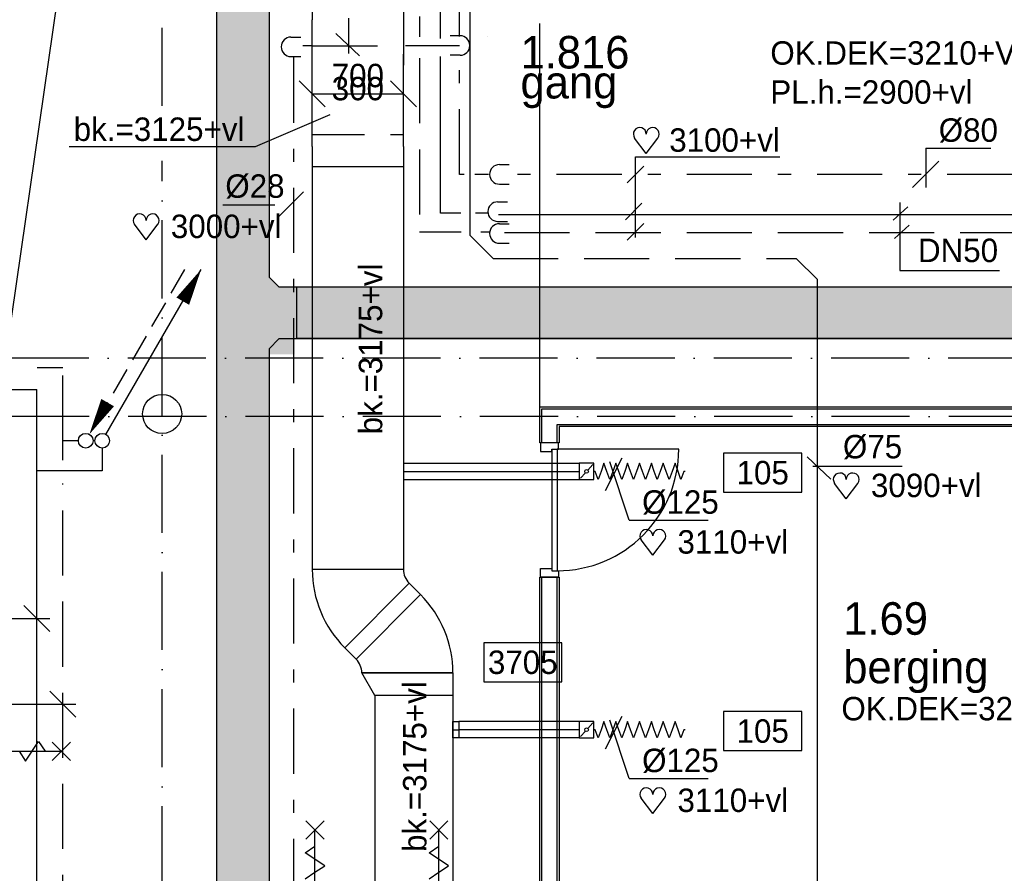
# Model space of a CAD drawing. Extents: x -39327 to 109237, y 358172 to 442272.
# Tile 33 of 96: x 28214 to 35776, y 400285 to 406842. Entities that reach past the tile are written whole.
import ezdxf
from ezdxf.enums import TextEntityAlignment as Align

# ---------------------------------------------------------------- set-up
doc = ezdxf.new("R2010")
doc.units = 0
doc.header["$LTSCALE"] = 100
for name, pattern in [('2322102', [45, 5, -2, 5, -2, 5, -2, 5, -2, 5, -2, 5, -5]), ('2322107', [2000, 1000, 1000]), ('2322108', [7, 5, -2]), ('2322109', [10, 5, -2, 1, -2]), ('2322121', [2000, 1000, 1000]), ('CENTER2', [11.25, 7.5, -1.25, 1.25, -1.25]), ('CENTER4', [5, 3.125, -0.625, 0.625, -0.625]), ('DASHDOT', [9, 6, -1.5, 0, -1.5]), ('LURETOUR', [6, 4, -2])]:
    doc.linetypes.add(name, pattern=pattern)
doc.layers.get('0').update_dxf_attribs({"linetype": 'CONTINUOUS'})
for name, color, linetype in [('AL$1----_ALGEMEEN', 7, 'CONTINUOUS'), ('AL$7----_STRAMIEN', 1, 'DASHDOT'), ('AL22----_BINNENWAND', 7, 'CONTINUOUS'), ('AL28----_KONSTRUKTIE', 3, 'CONTINUOUS'), ('AL32----_BINNENKOZ', 7, 'CONTINUOUS'), ('AL32----_DRAAIRICHTING', 1, 'CONTINUOUS'), ('AL65----_BEVEILIGING', 7, 'CONTINUOUS'), ('BOUW', 8, 'CONTINUOUS'), ('KABELGOOT1', 8, 'CONTINUOUS'), ('WL524---', 4, 'CONTINUOUS'), ('WL531---', 4, 'CONTINUOUS'), ('WL561---_AANVOER', 4, 'CONTINUOUS'), ('WL561---_RETOUR', 4, 'CONTINUOUS'), ('WL5627--', 4, 'CONTINUOUS'), ('WL570---', 3, 'CONTINUOUS'), ('WL570---_HARTLIJN', 1, 'CONTINUOUS'), ('WL570---_RETOUR', 3, 'CONTINUOUS'), ('WM531---', 1, 'CONTINUOUS'), ('WM561---', 1, 'CONTINUOUS'), ('WM570---', 1, 'CONTINUOUS')]:
    doc.layers.add(name, color=color, linetype=linetype)
doc.styles.add('BURO-018', font='BUROFONT.shx', dxfattribs={"height": 180})
doc.styles.add('BURO-025', font='BUROFONT.shx', dxfattribs={"height": 250})
pattern_1 = [(0, (-2505.993, 85430.135), (15.875, 31.75), [0, -31.75])]

# ---------------------------------------------------------------- blocks, each defined once
blk = doc.blocks.new('LU-2D-K-2BC')
at = {"color": 0, "linetype": 'CONTINUOUS'}
for p, q in [((-0.5, 350), (0.5, 350)), ((-0.5, -350), (0.5, -350))]:
    blk.add_line(p, q, dxfattribs=at)
blk = doc.blocks.new('LU-2D-K-258')
at = {"color": 0, "linetype": 'CONTINUOUS'}
for p, q in [((-0.5, 300), (0.5, 300)), ((-0.5, -300), (0.5, -300))]:
    blk.add_line(p, q, dxfattribs=at)
blk = doc.blocks.new('LU-ORND')
at = {"color": 0, "linetype": 'CONTINUOUS'}
for p, q in [((-3, 1.5), (-3, -1.5)), ((3, 1.5), (-3, 1.5)), ((3, -1.5), (3, 1.5)), ((-3, -1.5), (3, -1.5))]:
    blk.add_line(p, q, dxfattribs=at)
blk = doc.blocks.new('LU-1D-K-7D')
at = {"color": 0, "linetype": 'CONTINUOUS'}
for p, q in [((-0.5, 62.5), (0.5, 62.5)), ((-0.5, -62.5), (0.5, -62.5))]:
    blk.add_line(p, q, dxfattribs=at)
at = {"layer": 'WL570---_HARTLIJN', "linetype": 'CENTER2'}
blk.add_line((-0.5, 0), (0.5, 0), dxfattribs=at)
blk = doc.blocks.new('LU-1D-KL-7D70')
at = {"color": 0, "linetype": 'CONTINUOUS'}
for p, q in [((-56.4, 62.5), (-56.4, -62.5)), ((56.4, 62.5), (-56.4, 62.5)), ((47, 52), (9.5, 10.5)), ((56.4, -62.5), (56.4, 62.5)), ((-56.4, -62.5), (56.4, -62.5)), ((-9.5, -10.5), (-47, -52))]:
    blk.add_line(p, q, dxfattribs=at)
blk.add_circle((0, 0), 14.1, dxfattribs=at)
blk = doc.blocks.new('LU-1D-F-7D2BC')
at = {"color": 0, "linetype": 'CONTINUOUS'}
for p, q in [((-350, 0), (-341.2, 0)), ((-341.2, 0), (-318.5, 62.5)), ((-318.5, 62.5), (-295.7, 0)), ((-295.7, 0), (-273, -62.5)), ((-273, -62.5), (-250.2, 0)), ((-250.2, 0), (-227.5, 62.5)), ((-227.5, 62.5), (-204.7, 0)), ((-204.7, 0), (-182, -62.5)), ((-182, -62.5), (-159.2, 0)), ((-159.2, 0), (-136.5, 62.5)), ((-136.5, 62.5), (-113.7, 0)), ((-113.7, 0), (-91, -62.5)), ((-91, -62.5), (-68.2, 0)), ((-68.2, 0), (-45.5, 62.5)), ((-45.5, 62.5), (-22.7, 0)), ((-22.7, 0), (0, -62.5)), ((0, -62.5), (22.7, 0)), ((22.7, 0), (45.5, 62.5)), ((45.5, 62.5), (68.2, 0)), ((68.2, 0), (91, -62.5)), ((91, -62.5), (113.7, 0)), ((113.7, 0), (136.5, 62.5)), ((136.5, 62.5), (159.2, 0)), ((159.2, 0), (182, -62.5)), ((182, -62.5), (204.7, 0)), ((204.7, 0), (227.5, 62.5)), ((227.5, 62.5), (250.2, 0)), ((250.2, 0), (273, -62.5)), ((273, -62.5), (295.7, 0)), ((295.7, 0), (318.5, 62.5)), ((318.5, 62.5), (341.2, 0)), ((341.2, 0), (350, 0))]:
    blk.add_line(p, q, dxfattribs=at)
blk = doc.blocks.new('*U57', base_point=(77004, 28683.2))
at = {"layer": 'WM570---', "linetype": 'CONTINUOUS'}
for p, q in [((76940.4, 28557.3), (77067.6, 28809)), ((77120.5, 28328.5), (76972.8, 28778.2)), ((77120.5, 28328.5), (77726.9, 28328.5))]:
    blk.add_line(p, q, dxfattribs=at)
at = {"layer": 'WM570---', "linetype": 'CONTINUOUS', "style": 'BURO-018'}
blk.add_text('%%c125', height=180, dxfattribs=at).set_placement((77220.5, 28378.5))
blk = doc.blocks.new('LU-1D-BO-10E-7D2C')
at = {"color": 0, "linetype": 'CONTINUOUS'}
for p, q in [((-62.5, 0), (62.5, 0)), ((-62.5, -44.2), (-62.5, 0)), ((62.5, 0), (62.5, -44.2)), ((62.5, -44.2), (-62.5, -44.2))]:
    blk.add_line(p, q, dxfattribs=at)
at = {"layer": 'WL570---_HARTLIJN', "linetype": 'CENTER4'}
blk.add_line((0, 0), (0, -44.2), dxfattribs=at)
blk = doc.blocks.new('LU-2D-V--1-0-2BC258AD')
at = {"color": 0, "linetype": 'CONTINUOUS'}
for p, q in [((0, 350), (173.2, 350)), ((0, 350), (0, -350)), ((173.2, 350), (173.2, -250)), ((173.2, -250), (0, -350))]:
    blk.add_line(p, q, dxfattribs=at)
blk = doc.blocks.new('HART')
at = {"color": 1}
for q in [(-39.7, 52.4), (39.7, 52.4)]:
    blk.add_line((0, 0), q, dxfattribs=at)
for centre, start, end in [((-22.1, 65.7), 0, 217.1867), ((22.1, 65.7), 322.8133, 180)]:
    blk.add_arc(centre, 22.1, start, end, dxfattribs=at)
blk = doc.blocks.new('*U216', base_point=(25581.4, 48701.1))
at = {"layer": 'WM570---', "linetype": 'CONTINUOUS'}
for p, q in [((25131.7, 48800.9), (25331.1, 48601.4)), ((25831.7, 48800.9), (26031.1, 48601.4)), ((25231.4, 48701.1), (25931.4, 48701.1))]:
    blk.add_line(p, q, dxfattribs=at)
at = {"layer": 'WM570---', "linetype": 'CONTINUOUS', "style": 'BURO-018'}
for s, p in [('700', (25581.4, 48751.1)), ('300', (25581.4, 48651.1))]:
    blk.add_text(s, height=180, dxfattribs=at).set_placement(p, align=Align.CENTER)
blk = doc.blocks.new('LU-2D-B--1-2BC2D')
at = {"color": 0, "linetype": 'CONTINUOUS'}
for p, q in [((-207.1, -350), (-207.1, 350)), ((-101, -393.9), (393.9, 101))]:
    blk.add_line(p, q, dxfattribs=at)
for radius in [850, 150]:
    blk.add_arc((-207.1, -500), radius, 45, 90, dxfattribs=at)
blk = doc.blocks.new('LDS')
at = {"color": 0, "linetype": 'CONTINUOUS'}
for p, q in [((0, 1), (1, 1)), ((0, -1), (1, -1))]:
    blk.add_line(p, q, dxfattribs=at)
blk.add_arc((0, 0), 1, 90, 270, dxfattribs=at)
blk = doc.blocks.new('LDV1107')
at = {"color": 0, "linetype": 'CONTINUOUS'}
blk.add_line((0.25, 0.433), (6.75, 11.691), dxfattribs=at)
blk.add_lwpolyline([(6.75, 11.691, 0, 1, 0), (5.5, 9.526, 1, 1, 0)], format="xyseb", dxfattribs=at)
blk.add_circle((0, 0), 0.5, dxfattribs=at)
blk = doc.blocks.new('LDV3108')
at = {"color": 0, "linetype": 'CONTINUOUS'}
for p, q in [((6.75, 11.691), (5.813, 10.068)), ((5.438, 9.418), (4.5, 7.794)), ((4.125, 7.145), (3.188, 5.521)), ((2.813, 4.871), (1.875, 3.248)), ((1.5, 2.598), (0.563, 0.974))]:
    blk.add_line(p, q, dxfattribs=at)
blk.add_lwpolyline([(0.25, 0.433, 0, 1, 0), (1.5, 2.598, 1, 1, 0)], format="xyseb", dxfattribs=at)
blk.add_circle((0, 0), 0.5, dxfattribs=at)
blk = doc.blocks.new('*U268', base_point=(22735.8, 402242.2))
at = {"color": 0, "linetype": 'CONTINUOUS'}
for p, q in [((22635.8, 402342.2), (22835.8, 402142.2)), ((22397.1, 402242.2), (21587.1, 402242.2)), ((22397.1, 402242.2), (22835.8, 402242.2))]:
    blk.add_line(p, q, dxfattribs=at)
at = {"color": 0, "linetype": 'CONTINUOUS', "style": 'BURO-018'}
blk.add_text('1 1/2"', height=180, dxfattribs=at).set_placement((22297.1, 402292.2), align=Align.RIGHT)
blk = doc.blocks.new('*U269', base_point=(22935.8, 401583.9))
at = {"color": 0, "linetype": 'CONTINUOUS'}
for p, q in [((22835.8, 401683.9), (23035.8, 401483.9)), ((22369.6, 401583.9), (22099.6, 401583.9)), ((22369.6, 401583.9), (23035.8, 401583.9))]:
    blk.add_line(p, q, dxfattribs=at)
at = {"color": 0, "linetype": 'CONTINUOUS', "style": 'BURO-018'}
blk.add_text('1"', height=180, dxfattribs=at).set_placement((22269.6, 401633.9), align=Align.RIGHT)
blk = doc.blocks.new('*U290', base_point=(29562, 405653.9))
at = {"color": 0, "linetype": 'CONTINUOUS'}
for p, q in [((29562, 405853.9), (29562, 405553.9)), ((29562, 405853.9), (30061.9, 405853.9)), ((29662, 405753.9), (29462, 405553.9))]:
    blk.add_line(p, q, dxfattribs=at)
at = {"color": 0, "linetype": 'CONTINUOUS', "style": 'BURO-018'}
blk.add_text('%%C80', height=180, dxfattribs=at).set_placement((29662, 405903.9))
blk = doc.blocks.new('A$C6E6F3BC9')
at = {"layer": 'KABELGOOT1'}
h = blk.add_hatch(dxfattribs=at)
h.set_pattern_fill('DOTS', color=256, scale=20, style=0)
h.set_pattern_definition(pattern_1)
h.paths.add_polyline_path([(22012.7, 33340), (22013.7, 41591.6), (21609.8, 41591.6), (21611.6, 32747.4), (22208.6, 32747.4), (22208.6, 33265), (22087.7, 33265)])
h = blk.add_hatch(dxfattribs=at)
h.set_pattern_fill('DOTS', color=256, scale=20, style=0)
h.set_pattern_definition(pattern_1)
h.paths.add_polyline_path([(62632.1, 32866), (61674.9, 33264.1), (22208.6, 33264.1), (22208.6, 32866)])
h = blk.add_hatch(dxfattribs=at)
h.set_pattern_fill('DOTS', color=256, scale=20, style=0)
h.set_pattern_definition(pattern_1)
h.paths.add_polyline_path([(46519.1, 32868.5), (46519.1, 33265), (22227.2, 33265), (22227.2, 32868.5)])
h = blk.add_hatch(dxfattribs=at)
h.set_pattern_fill('DOTS', color=256, scale=20, style=0)
h.set_pattern_definition(pattern_1)
h.paths.add_polyline_path([(22012.7, 27183), (22012.7, 32747.4), (21611.6, 32747.4), (21612.7, 27183), (21534.7, 27108), (21461.7, 27108), (21461.7, 26908), (21534.7, 26908), (21612.7, 26833.9), (21613.6, 21544.1), (22013.7, 21544.1), (22013.7, 26833), (22083.7, 26908), (22173.5, 26908), (22173.5, 27108), (22083.7, 27108)])
for p, q in [((21612.7, 27183, 2750), (21609.7, 41937, 2750)), ((22013.7, 41662, 2750), (22012.7, 33340, 2750)), ((22012.7, 33340, 2750), (22087.7, 33265, 2750)), ((22087.7, 33265, 2750), (60849.7, 33265, 2750)), ((22087.7, 32865, 2750), (22012.7, 32790, 2750)), ((71054.7, 32864, 3650), (22087.7, 32865, 2750)), ((22012.7, 32790, 2750), (22012.7, 27183, 2750))]:
    blk.add_line(p, q, dxfattribs=at)
at = {"layer": 'KABELGOOT1', "elevation": 2750}
blk.add_lwpolyline([(22227.2, 33265), (46519.1, 33265), (46519.1, 32868.5), (22227.2, 32868.5)], close=True, dxfattribs=at)

msp = doc.modelspace()

# ---------------------------------------------------------------- linework, layer by layer
at = {"layer": 'AL$1----_ALGEMEEN', "color": 8}
msp.add_line((31109, 425017.8), (28044.8, 403836.6), dxfattribs=at)
at = {"layer": 'AL$7----_STRAMIEN', "color": 1}
for p, q in [((29308, 406179.3), (29308, 438797.3)), ((29308, 369596.9), (29308, 405757.4)), ((80950.4, 404242.8), (9206, 404242.8)), ((86354.3, 403792.8), (8116, 403792.8))]:
    msp.add_line(p, q, dxfattribs=at)
at = {"layer": 'AL22----_BINNENWAND', "color": 8}
for p, q in [((32208, 403592.8), (32208, 403867.8)), ((32208, 403867.8), (38218, 403867.8)), ((38218, 403717.8), (32358, 403717.8)), ((32358, 403717.8), (32358, 403592.8)), ((32358, 403592.8), (32208, 403592.8)), ((32208, 396243.8), (32208, 402558.8)), ((32208, 402558.8), (32358, 402558.8)), ((32358, 402558.8), (32358, 396243.8))]:
    msp.add_line(p, q, dxfattribs=at)
at = {"layer": 'AL22----_BINNENWAND', "color": 8, "linetype": 'CONTINUOUS'}
for p, q in [((32223, 403592.8), (32223, 403852.8)), ((32223, 403852.8), (38218, 403852.8)), ((32343, 403592.8), (32343, 403732.8)), ((32343, 403732.8), (38218, 403732.8)), ((32223, 396243.8), (32223, 402558.8)), ((32343, 396243.8), (32343, 402558.8))]:
    msp.add_line(p, q, dxfattribs=at)
at = {"layer": 'AL28----_KONSTRUKTIE', "color": 8, "linetype": 'CONTINUOUS'}
msp.add_line((31808, 406710.5), (31808, 406710.5), dxfattribs=at)
msp.add_line((31808, 406710.5), (31808, 406710.5), dxfattribs=at)
at = {"layer": 'AL28----_KONSTRUKTIE', "color": 8}
msp.add_circle((29308, 403813.8), 150, dxfattribs=at)
at = {"layer": 'AL32----_BINNENKOZ', "color": 8}
for p, q in [((32352.5, 403592.8), (32213.5, 403592.8)), ((32213.5, 403592.8), (32213.5, 403525.8)), ((32352.5, 403542.8), (32352.5, 403592.8)), ((32213.5, 403525.8), (32301.5, 403525.8)), ((32301.5, 403542.8), (32301.5, 402608.8)), ((32301.5, 403525.8), (32301.5, 403542.8)), ((32301.5, 403542.8), (32352.5, 403542.8)), ((32341.5, 403542.8), (32341.5, 402608.8)), ((32213.5, 402558.8), (32213.5, 402625.8)), ((32213.5, 402625.8), (32301.5, 402625.8)), ((32301.5, 402625.8), (32301.5, 402608.8)), ((32301.5, 402608.8), (32352.5, 402608.8)), ((32352.5, 402608.8), (32352.5, 402558.8)), ((32352.5, 402558.8), (32213.5, 402558.8))]:
    msp.add_line(p, q, dxfattribs=at)
at = {"layer": 'AL32----_DRAAIRICHTING', "color": 8}
msp.add_line((33275.5, 403542.8), (32341.5, 403542.8), dxfattribs=at)
msp.add_arc((32341.5, 403542.8), 934, 270, 0, dxfattribs=at)
at = {"layer": 'AL65----_BEVEILIGING', "color": 8, "linetype": 'CONTINUOUS'}
for p, q in [((28259, 401147.3), (28359, 401297.3)), ((28359, 401297.3), (28409, 401222.3)), ((28464, 401292.3), (28604, 401152.3)), ((28464, 401152.3), (28604, 401292.3)), ((27684, 401222.3), (28534, 401222.3)), ((28209, 401222.3), (28259, 401147.3)), ((30411.7, 400547.8), (30551.7, 400687.8)), ((30551.7, 400547.8), (30411.7, 400687.8)), ((31363.2, 400547.8), (31503.2, 400687.8)), ((31503.2, 400547.8), (31363.2, 400687.8)), ((30481.7, 399767.8), (30481.7, 400617.8)), ((31433.2, 399767.8), (31433.2, 400617.8)), ((30406.7, 400442.8), (30481.7, 400492.8)), ((31358.2, 400442.8), (31433.2, 400492.8)), ((30556.7, 400342.8), (30406.7, 400442.8)), ((31508.2, 400342.8), (31358.2, 400442.8)), ((30481.7, 400292.8), (30556.7, 400342.8)), ((31433.2, 400292.8), (31508.2, 400342.8)), ((30406.7, 400242.8), (30481.7, 400292.8)), ((31358.2, 400242.8), (31433.2, 400292.8))]:
    msp.add_line(p, q, dxfattribs=at)
at = {"layer": 'WL524---', "linetype": '2322121'}
for p, q in [((31674.5, 405183.1), (31674.5, 410039.4)), ((31674.5, 405183.1), (31849.3, 405008.3)), ((34178, 405008.3), (34341.4, 404845)), ((34341.4, 391745.8), (34341.4, 404845))]:
    msp.add_line(p, q, dxfattribs=at)
at = {"layer": 'WL524---', "color": 1}
for p, q in [((34923.4, 405302.6), (35035.3, 405405.2)), ((34972.8, 405436.9), (34972.8, 404914.7)), ((34932.7, 405160), (35044.7, 405262.5)), ((34972.8, 404914.7), (35737.9, 404914.7))]:
    msp.add_line(p, q, dxfattribs=at)
at = {"layer": 'WL531---', "linetype": '2322109'}
for p, q in [((31591.9, 406713.9), (31591.9, 411232.1)), ((30461.8, 406641.3), (30388.8, 406641.3)), ((30461.8, 406641.4), (31162.7, 406641.4)), ((31592.1, 406641.3), (31175.9, 406641.3)), ((30316, 406550.2), (30316, 394068.1)), ((31591.9, 405653.9), (31591.9, 406569.1)), ((31628.4, 405653.9), (31591.9, 405653.9)), ((31813.4, 405653.9), (31708.4, 405653.9)), ((37837.7, 405653.9), (31963.4, 405653.9))]:
    msp.add_line(p, q, dxfattribs=at)
at = {"layer": 'WL531---', "color": 1}
for p, q in [((30738.6, 406852.8), (30738.6, 406582)), ((30642.7, 406735), (30823.8, 406564.7)), ((32942.5, 405169.2), (32942.5, 405787.4)), ((32942.5, 405787.4), (34052.3, 405787.4)), ((32878.6, 405590), (33006.4, 405717.8)), ((32865.5, 405303.9), (32993.3, 405431.7)), ((32878.6, 405149.2), (33006.4, 405276.9)), ((34262.2, 403483), (34443.2, 403312.7))]:
    msp.add_line(p, q, dxfattribs=at)
at = {"layer": 'WL561---_AANVOER', "linetype": '2322107'}
for p, q in [((31445.6, 406696.9), (31445.6, 411766.5)), ((31445.6, 405354.7), (31445.6, 406558.4)), ((31601.2, 405354.7), (31445.6, 405354.7)), ((31808.3, 405354.7), (31714.1, 405354.7)), ((56389.2, 405342), (31892.5, 405342)), ((23280.8, 404002.1), (28345.8, 404002.1)), ((28345.8, 403375.6), (28345.8, 404002.1)), ((28847.9, 403551.9), (28847.9, 403375.6)), ((28345.8, 399972.4), (28345.8, 403375.6)), ((28847.9, 403375.6), (28345.8, 403375.6))]:
    msp.add_line(p, q, dxfattribs=at)
at = {"layer": 'WL561---_RETOUR', "linetype": '2322108'}
for p, q in [((31285.4, 411766.5), (31285.4, 406709.5)), ((31285.4, 406545.8), (31285.4, 405213.1)), ((31285.4, 405213.1), (31604.9, 405213.1)), ((31755.4, 405213.1), (31821.3, 405213.1)), ((31937.1, 405206.5), (37394.1, 405206.5)), ((23448.9, 404170.2), (28545.8, 404170.2)), ((28545.8, 403608.2), (28545.8, 404170.2)), ((28664.6, 403608.2), (28545.8, 403608.2)), ((28545.8, 403459.7), (28545.8, 403608.2)), ((28545.8, 399772.4), (28545.8, 403278.8))]:
    msp.add_line(p, q, dxfattribs=at)
at = {"layer": 'WL5627--', "linetype": '2322102'}
msp.add_line((31849.3, 405008.3), (34178, 405008.3), dxfattribs=at)
at = {"layer": 'WL570---_RETOUR', "color": 8}
msp.add_line((32208, 403867.8), (32208, 406813.2), dxfattribs=at)
at = {"layer": 'WL570---_RETOUR', "linetype": 'CONTINUOUS'}
msp.add_line((31161, 405710.8), (30461, 405710.8), dxfattribs=at)
at = {"layer": 'WM531---'}
msp.add_line((34991, 403410), (34305.9, 403410), dxfattribs=at)
at = {"layer": 'WM570---', "color": 3, "linetype": 'LURETOUR'}
for p, q in [((30461, 406493.8), (30461, 406840.9)), ((31161, 406840.9), (31161, 406493.8)), ((30461, 405959.6), (31161, 405959.6))]:
    msp.add_line(p, q, dxfattribs=at)
at = {"layer": 'WM570---', "color": 1}
for p, q in [((30596.2, 406111.3), (30022.9, 405864.4)), ((30022.9, 405864.4), (28592.9, 405864.4))]:
    msp.add_line(p, q, dxfattribs=at)
at = {"layer": 'WM570---', "linetype": 'LURETOUR'}
for p, q in [((30394.7, 405519.3), (30194.7, 405319.3)), ((29774.6, 405419.3), (30280.8, 405419.3))]:
    msp.add_line(p, q, dxfattribs=at)

# ---------------------------------------------------------------- block references
at = {"layer": 'WL531---', "color": 2, "xscale": 75, "yscale": 75, "zscale": 75}
for p in [(30297, 406633.5), (31897.8, 405653.7), (31884.8, 405367.8), (31897.8, 405200)]:
    msp.add_blockref('LDS', p, dxfattribs=at)
at = {"layer": 'WL531---', "color": 2, "xscale": 75, "yscale": 75, "zscale": 75, "rotation": 180}
msp.add_blockref('LDS', (31595.9, 406643.2), dxfattribs=at)
at = {"layer": 'WL561---_AANVOER', "color": 2, "xscale": 112.5, "yscale": 112.5, "zscale": 112.5}
msp.add_blockref('LDV1107', (28847.9, 403608.2), dxfattribs=at)
at = {"layer": 'WL561---_RETOUR', "color": 2, "xscale": 112.5, "yscale": 112.5, "zscale": 112.5}
msp.add_blockref('LDV3108', (28720.8, 403608.2), dxfattribs=at)
at = {"layer": 'WL570---', "color": 1}
msp.add_blockref('A$C6E6F3BC9', (8116, 371524.5), dxfattribs=at)
at = {"layer": 'WL570---_RETOUR', "linetype": 'CONTINUOUS', "xscale": 5701.294391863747, "rotation": 270}
msp.add_blockref('LU-2D-K-2BC', (30811, 409691.6), dxfattribs=at)
at = {"layer": 'WL570---_RETOUR', "linetype": 'LURETOUR'}
for name, p, xscale, rotation in [('LU-2D-K-2BC', (30811, 406221.6), 710.0934147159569, 90), ('LU-2D-K-2BC', (30811, 404242.9), 3247.421608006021, 270), ('LU-2D-K-2BC', (31001.2, 402221.9), 123.6719802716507, 135), ('LU-2D-K-258', (31241.3, 398490.9), 6329.399667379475, 270), ('LU-1D-K-7D', (32048.4, 401387.8), 925.7451927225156, 180)]:
    msp.add_blockref(name, p, dxfattribs=dict(at, xscale=xscale, rotation=rotation))
at = {"layer": 'WL570---_RETOUR', "linetype": 'LURETOUR', "xscale": 1348.097962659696}
msp.add_blockref('LU-1D-K-7D', (31837.2, 403372.3), dxfattribs=at)
at = {"layer": 'WL570---_RETOUR', "linetype": 'CONTINUOUS'}
for p in [(32567.7, 403372.3), (32567.7, 401387.8)]:
    msp.add_blockref('LU-1D-KL-7D70', p, dxfattribs=at)
at = {"layer": 'WL570---_RETOUR', "linetype": 'LURETOUR'}
for name, p, rotation in [('LU-1D-F-7D2BC', (32974.2, 403372.3), 180), ('LU-2D-B--1-2BC2D', (30811, 402412.1), 135.0000000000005), ('LU-2D-B--1-2BC2D', (31191.3, 402031.7), 314.9999999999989), ('LU-2D-V--1-0-2BC258AD', (31191.3, 401824.6), 270), ('LU-1D-BO-10E-7D2C', (31541.3, 401387.8), 90), ('LU-1D-F-7D2BC', (32974.2, 401387.8), 180)]:
    msp.add_blockref(name, p, dxfattribs=dict(at, rotation=rotation))
at = {"layer": 'WM531---'}
msp.add_blockref('*U290', (35172, 405653.9), dxfattribs=at)
at = {"layer": 'WM561---'}
for name, p in [('*U268', (28345.8, 402242.2)), ('*U269', (28545.8, 401583.9))]:
    msp.add_blockref(name, p, dxfattribs=at)
at = {"layer": 'WM570---', "linetype": 'LURETOUR'}
msp.add_blockref('*U216', (30811, 406272.8), dxfattribs=at)
at = {"layer": 'WM570---', "xscale": 2.25, "yscale": 2.25, "zscale": 2.25}
for p in [(33026.2, 405815), (29185.4, 405152.2), (34562.1, 403162.4), (33076.3, 402728.5), (33076.3, 400744)]:
    msp.add_blockref('HART', p, dxfattribs=at)
at = {"layer": 'WM570---'}
ref = msp.add_blockref('LU-ORND', (33920.4, 403362.8), dxfattribs=dict(at, xscale=100, yscale=100, zscale=100))
ref.add_attrib('LU_TEXT1', '105', dxfattribs={"layer": '0', "color": 1, "linetype": 'CONTINUOUS', "height": 180, "style": 'BURO-018'}).set_placement((33920.4, 403362.8), align=Align.MIDDLE)
for p in [(32777.6, 403351.7), (32777.6, 401367.2)]:
    msp.add_blockref('*U57', p, dxfattribs=at)
ref = msp.add_blockref('LU-ORND', (32077.6, 401906.3), dxfattribs=dict(at, xscale=100, yscale=100, zscale=100))
ref.add_attrib('LU_TEXT1', '3705', dxfattribs={"layer": '0', "color": 1, "linetype": 'CONTINUOUS', "height": 180, "style": 'BURO-018'}).set_placement((32077.6, 401906.3), align=Align.MIDDLE)
ref = msp.add_blockref('LU-ORND', (33920.4, 401378.2), dxfattribs=dict(at, xscale=100, yscale=100, zscale=100))
ref.add_attrib('LU_TEXT1', '105', dxfattribs={"layer": '0', "color": 1, "linetype": 'CONTINUOUS', "height": 180, "style": 'BURO-018'}).set_placement((33920.4, 401378.2), align=Align.MIDDLE)

# ---------------------------------------------------------------- texts
at = {"layer": 'BOUW', "style": 'BURO-025'}
for s, p in [('1.816', (32060.4, 406467)), ('gang', (32060.4, 406236.9)), ('1.69', (34538.9, 402117.5)), ('berging', (34538.9, 401744.5))]:
    msp.add_text(s, height=250, dxfattribs=at).set_placement(p)
at = {"layer": 'BOUW', "color": 1, "style": 'BURO-018'}
for s, p in [('OK.DEK=3210+VL', (33978.9, 406496.1)), ('PL.h.=2900+vl', (33978.9, 406196.1)), ('%%c75', (34536.5, 403472.4)), ('OK.DEK=3210+VL', (34524.6, 401460.1))]:
    msp.add_text(s, height=180, dxfattribs=at).set_placement(p)
at = {"layer": 'WL524---', "color": 1, "style": 'BURO-018'}
msp.add_text('DN50', height=180, dxfattribs=at).set_placement((35112.8, 404980))
at = {"layer": 'WM570---', "color": 1, "style": 'BURO-018'}
for s, p in [('bk.=3125+vl', (28628.7, 405910.6)), ('3100+vl', (33202.5, 405827.3)), ('3000+vl', (29374.8, 405164.5)), ('3090+vl', (34751.5, 403174.7)), ('3110+vl', (33265.7, 402740.7)), ('3110+vl', (33265.7, 400756.2))]:
    msp.add_text(s, height=180, dxfattribs=at).set_placement(p)
at = {"layer": 'WM570---', "linetype": 'LURETOUR', "style": 'BURO-018'}
msp.add_text('%%C28', height=180, dxfattribs=at).set_placement((29793.1, 405473.8))
at = {"layer": 'WM570---', "color": 1, "style": 'BURO-018'}
for p in [(30998.3, 403657.1), (31338, 400449.4)]:
    msp.add_text('bk.=3175+vl', height=180, rotation=90, dxfattribs=at).set_placement(p)

doc.saveas('drawing.dxf')
